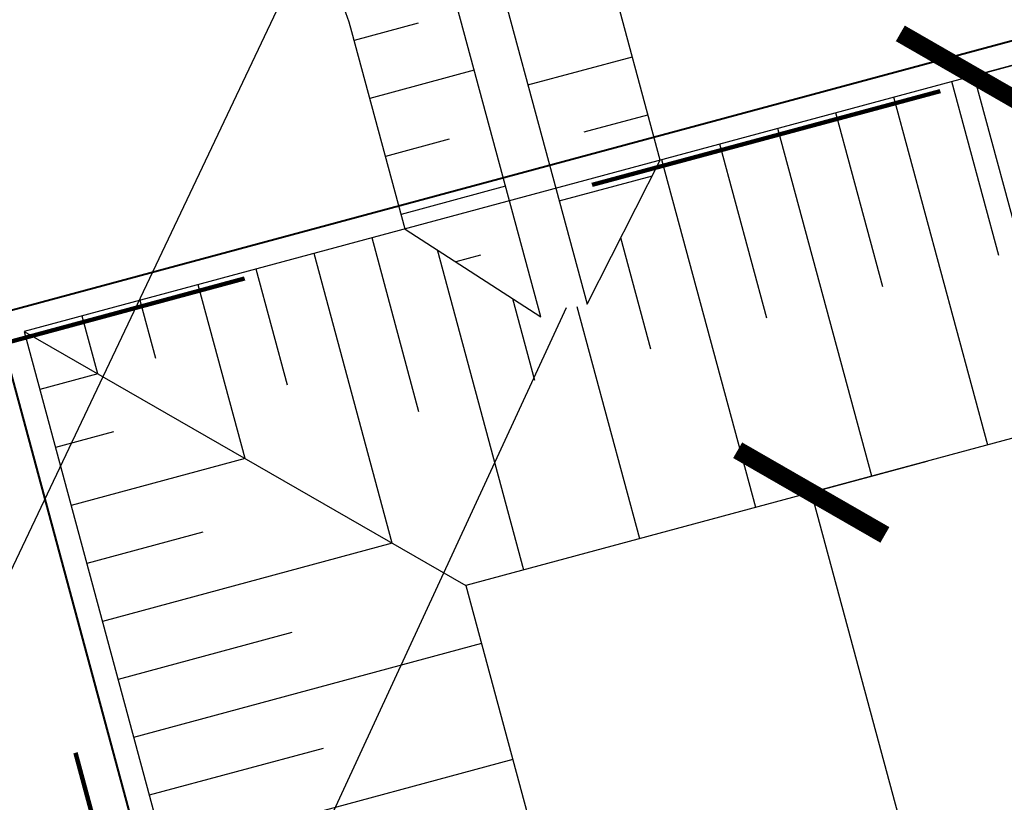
# Model space of a CAD drawing. Header units: metres. Extents: x 7457881 to 7459006, y 5635870 to 5636188.
# Tile 7 of 256: x 7457972.27 to 7457980.47, y 5636002.54 to 5636009.06. Entities that reach past the tile are written whole.
import ezdxf
from ezdxf import colors
from ezdxf.entities.mleader import LeaderData, LeaderLine
from ezdxf.math import Vec2, Vec3

# ---------------------------------------------------------------- set-up
doc = ezdxf.new("R2010")
doc.units = ezdxf.units.M
doc.linetypes.add('2', pattern=[1, 0.5, -0.5])
for name, color, linetype in [('_____Kreskowanie zieleń', 3, 'ByLayer'), ('_____Kreskowanie zjazdy', 212, 'ByLayer'), ('_____Opisy', 1, 'Continuous')]:
    doc.layers.add(name, color=color, linetype=linetype)
for name, color, linetype, lineweight in [('_____Rów', 88, 'Continuous', 30), ('_____Zakres opracowania', 6, '2', 100), ('_____Zjazd', 212, 'Continuous', 40)]:
    doc.layers.add(name, color=color, linetype=linetype, lineweight=lineweight)
doc.styles.add('Legend', font='calibri.ttf')
doc.linetypes.add('FENCELINE4', pattern='A,8,-0.5,[147,AAA.SHX,S=1,R=0,X=0,Y=0],-1.5', length=10)
doc.dimstyles.new('Sytuacja 1_500', dxfattribs={"dimtxt": 1, "dimasz": 1, "dimexe": 1, "dimexo": 0.5, "dimtad": 1, "dimtxsty": 'Legend', "dimblk": 'ARCHTICK', "dimcen": 2.5, "dimclrd": 256, "dimclre": 256, "dimclrt": 256, "dimazin": 0, "dimtfac": 1, "dimtmove": 0, "dimatfit": 3, "dimldrblk": 'NONE', "dimfxl": 0, "dimlwd": -1, "dimlwe": -1, "dimarcsym": 0})

# ---------------------------------------------------------------- blocks, each defined once
blk = doc.blocks.new('_None')
blk = doc.blocks.new('_ArchTick')
at = {"color": 0, "linetype": 'ByBlock', "transparency": 16777216, "const_width": 0.15}
blk.add_lwpolyline([(-0.5, -0.5), (0.5, 0.5)], dxfattribs=at)
blk = doc.blocks.new('*D8033')
at = {"layer": '_____Opisy'}
for p, q in [((7457978.861277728, 5636005.121603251), (7457979.826805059, 5636005.38190495)), ((7457978.861277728, 5636005.121603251), (7457983.546708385, 5635987.742111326)), ((7457983.546708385, 5635987.742111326), (7457984.512235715, 5635988.002413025))]:
    blk.add_line(p, q, dxfattribs=at)
at = {"layer": 'Defpoints', "color": 0}
for p in [(7457978.847143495, 5636005.117792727), (7457983.546708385, 5635987.742111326), (7457983.532574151, 5635987.738300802)]:
    blk.add_point(p, dxfattribs=at)
at = {"layer": '_____Opisy', "linetype": 'ByBlock'}
for p, rotation in [((7457978.861277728, 5636005.121603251), 105.0879648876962), ((7457983.546708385, 5635987.742111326), 285.0879648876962)]:
    blk.add_blockref('_ArchTick', p, dxfattribs=dict(at, rotation=rotation))
at = {"layer": '_____Opisy', "insert": (7457982.302094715, 5635996.727900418), "char_height": 1, "attachment_point": 5, "rotation": 285.0879648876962, "style": 'Legend'}
blk.add_mtext('18', dxfattribs=at)
blk = doc.blocks.new('*D8034')
at = {"layer": '_____Opisy'}
for p, q in [((7457980.215662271, 5636008.593849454), (7457981.1811896, 5636008.854151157)), ((7457980.215662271, 5636008.593849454), (7457986.462903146, 5635985.421193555)), ((7457986.462903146, 5635985.421193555), (7457987.428430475, 5635985.681495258))]:
    blk.add_line(p, q, dxfattribs=at)
at = {"layer": 'Defpoints', "color": 0}
for p in [(7457979.78431498, 5636008.477560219), (7457986.462903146, 5635985.421193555), (7457986.031555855, 5635985.30490432)]:
    blk.add_point(p, dxfattribs=at)
at = {"layer": '_____Opisy', "linetype": 'ByBlock'}
for p, rotation in [((7457980.215662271, 5636008.593849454), 105.0879648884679), ((7457986.462903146, 5635985.421193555), 285.0879648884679)]:
    blk.add_blockref('_ArchTick', p, dxfattribs=dict(at, rotation=rotation))
at = {"layer": '_____Opisy', "insert": (7457984.432556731, 5635997.302263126), "char_height": 1, "attachment_point": 5, "rotation": 285.08796488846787, "style": 'Legend'}
blk.add_mtext('24', dxfattribs=at)

msp = doc.modelspace()

# ---------------------------------------------------------------- hatches: boundary and pattern name
at = {"layer": '_____Kreskowanie zjazdy', "transparency": 33554687}
h = msp.add_hatch(dxfattribs=at)
h.set_pattern_fill('ANSI37', color=256, scale=0.1)
h.set_pattern_definition([(29.48735494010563, (536.1551285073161, 106.080959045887), (-0.1562834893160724, 0.2763724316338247), []), (119.4873549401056, (536.1551285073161, 106.080959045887), (-0.2763724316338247, -0.1562834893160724), [])])
h.paths.add_polyline_path([(7457967.210477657, 5636008.09645413), (7457969.623477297, 5636008.750237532), (7457969.218131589, 5636010.246297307), (7457970.266604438, 5636012.074065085), (7457966.414174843, 5636011.03546788)])
h.paths.add_polyline_path([(7457973.9553214, 5636018.247043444), (7457973.625234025, 5636019.471424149), (7457971.212990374, 5636018.81482902), (7457971.281201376, 5636018.561816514), (7457971.104894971, 5636018.255359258), (7457970.575975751, 5636017.335987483), (7457973.955321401, 5636018.247043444)])
h.paths.add_polyline_path([(7457977.320644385, 5636019.154318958), (7457976.411789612, 5636019.686073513), (7457976.108838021, 5636019.863325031), (7457976.040314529, 5636020.117496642), (7457976.037477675, 5636020.12801928), (7457973.626652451, 5636019.466162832), (7457973.955321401, 5636018.247043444), (7457977.320644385, 5636019.154318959)])
h.paths.add_polyline_path([(7457979.77669103, 5636013.861162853), (7457980.701738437, 5636013.330522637), (7457980.740783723, 5636013.185693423), (7457983.15396508, 5636013.83952606), (7457982.722467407, 5636015.432108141), (7457978.855499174, 5636014.389591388)])
h.paths.add_polyline_path([(7457983.15396508, 5636013.839526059), (7457980.740783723, 5636013.185693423), (7457981.813913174, 5636009.2318712), (7457984.226170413, 5636009.882204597), (7457983.15396508, 5636013.83952606)])
h.paths.add_polyline_path([(7457984.229258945, 5636009.88303725), (7457986.63999064, 5636010.532959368), (7457985.56696472, 5636014.493309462), (7457983.15396508, 5636013.83952606), (7457984.226170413, 5636009.882204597)], is_closed=False)
h.paths.add_polyline_path([(7457983.15396508, 5636013.83952606), (7457985.566964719, 5636014.493309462), (7457985.527737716, 5636014.638089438), (7457986.052636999, 5636015.553128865), (7457986.579740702, 5636016.472011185), (7457982.722467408, 5636015.432108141)])
h.paths.add_polyline_path([(7457962.552062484, 5636009.994260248), (7457963.473254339, 5636009.465831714), (7457964.392132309, 5636008.938730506), (7457964.797478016, 5636007.44267073), (7457967.210477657, 5636008.09645413), (7457966.414174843, 5636011.03546788), (7457962.552063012, 5636009.994260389)])
h.paths.add_polyline_path([(7457991.513910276, 5636017.025462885), (7457992.438957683, 5636016.494822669), (7457992.478184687, 5636016.350042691), (7457994.891184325, 5636017.003826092), (7457994.459686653, 5636018.596408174), (7457990.592718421, 5636017.55389142)])
h.paths.add_polyline_path([(7457992.478184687, 5636016.350042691), (7457992.843482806, 5636015.001791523), (7457992.84430339, 5636014.998762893), (7457995.257303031, 5636015.65254629), (7457994.891184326, 5636017.003826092)])
h.paths.add_polyline_path([(7457994.891184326, 5636017.003826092), (7457995.257302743, 5636015.652546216), (7457997.67030267, 5636016.306329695), (7457997.304183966, 5636017.657609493), (7457994.891184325, 5636017.003826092)])
h.paths.add_polyline_path([(7457994.891184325, 5636017.003826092), (7457997.304183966, 5636017.657609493), (7457997.264956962, 5636017.80238947), (7457997.789856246, 5636018.717428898), (7457998.316959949, 5636019.636311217), (7457994.459686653, 5636018.596408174)])
h.paths.add_polyline_path([(7457992.846805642, 5636023.340100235), (7457991.937950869, 5636023.87185479), (7457991.634999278, 5636024.049106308), (7457991.564596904, 5636024.310247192), (7457989.15112041, 5636023.658224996), (7457989.481482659, 5636022.432824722), (7457992.846805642, 5636023.340100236)])
h.paths.add_polyline_path([(7457989.481482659, 5636022.432824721), (7457989.15112041, 5636023.658224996), (7457986.737643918, 5636023.006202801), (7457986.807362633, 5636022.747597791), (7457986.631056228, 5636022.441140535), (7457986.102137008, 5636021.521768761), (7457989.481482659, 5636022.432824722)])
h.paths.add_polyline_path([(7457999.330904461, 5636026.41058426), (7457997.189999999, 5636025.829999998), (7457997.127064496, 5636025.812997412), (7457997.198254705, 5636025.548934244), (7457997.0219483, 5636025.242476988), (7457996.49302908, 5636024.323105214), (7458003.237697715, 5636026.141436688), (7458002.328842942, 5636026.673191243), (7458002.025891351, 5636026.850442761), (7458001.952807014, 5636027.121531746)])
h.paths.add_polyline_path([(7458019.815268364, 5636031.93348513), (7458017.401324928, 5636031.283194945), (7458017.473608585, 5636031.015075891), (7458017.29730218, 5636030.708618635), (7458016.768382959, 5636029.78924686), (7458023.513051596, 5636031.607578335), (7458022.604196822, 5636032.13933289), (7458022.30124523, 5636032.316584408), (7458022.229211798, 5636032.583775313), (7458019.815268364, 5636031.933485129)])
h.paths.add_polyline_path([(7458022.132351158, 5636022.89793499), (7458022.133171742, 5636022.89490636), (7458024.546171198, 5636023.548689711), (7458026.959171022, 5636024.202473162), (7458026.553825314, 5636025.698532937), (7458027.078724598, 5636026.613572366), (7458027.605828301, 5636027.532454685), (7458019.881586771, 5636025.450034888), (7458020.802778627, 5636024.921606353), (7458021.727826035, 5636024.390966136)])
h.paths.add_polyline_path([(7458042.41525468, 5636030.748229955), (7458043.340302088, 5636030.217589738), (7458043.744827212, 5636028.724558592), (7458043.745647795, 5636028.721529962), (7458046.158647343, 5636029.375313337), (7458048.571647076, 5636030.029096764), (7458048.166301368, 5636031.525156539), (7458048.691200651, 5636032.440195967), (7458049.218304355, 5636033.359078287), (7458041.494062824, 5636031.27665849)])
h.paths.add_polyline_path([(7458054.359855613, 5636039.923734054), (7458053.451000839, 5636040.455488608), (7458053.148049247, 5636040.632740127), (7458053.0756614, 5636040.901245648), (7458050.661932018, 5636040.25016149), (7458048.248202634, 5636039.599077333), (7458048.320412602, 5636039.33123161), (7458048.144106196, 5636039.024774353), (7458047.615186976, 5636038.105402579)])
h.paths.add_polyline_path([(7458067.218448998, 5636043.390351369), (7458066.309594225, 5636043.922105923), (7458066.006642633, 5636044.099357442), (7458065.931350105, 5636044.378637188), (7458063.518251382, 5636043.725213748), (7458061.105152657, 5636043.071790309), (7458061.179005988, 5636042.797848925), (7458061.002699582, 5636042.491391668), (7458060.473780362, 5636041.572019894)])
h.paths.add_polyline_path([(7458059.687611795, 5636035.404777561), (7458060.612659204, 5636034.874137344), (7458061.017184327, 5636033.381106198), (7458061.018004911, 5636033.378077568), (7458063.431004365, 5636034.031860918), (7458065.844004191, 5636034.68564437), (7458065.438658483, 5636036.181704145), (7458065.963557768, 5636037.096743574), (7458066.49066147, 5636038.015625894), (7458058.76641994, 5636035.933206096)])
h.paths.add_polyline_path([(7458080.067168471, 5636046.854306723), (7458079.158313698, 5636047.386061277), (7458078.855362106, 5636047.563312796), (7458078.780360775, 5636047.841512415), (7458076.366267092, 5636047.191779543), (7458073.952173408, 5636046.542046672), (7458074.027725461, 5636046.261804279), (7458073.851419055, 5636045.955347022), (7458073.322499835, 5636045.035975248)])
h.paths.add_polyline_path([(7458080.63002973, 5636041.050756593), (7458081.555077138, 5636040.520116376), (7458081.959602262, 5636039.02708523), (7458081.960422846, 5636039.024056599), (7458084.373422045, 5636039.677839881), (7458086.786422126, 5636040.331623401), (7458086.381076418, 5636041.827683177), (7458086.905975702, 5636042.742722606), (7458087.433079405, 5636043.661604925), (7458079.708837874, 5636041.579185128)])
h.paths.add_polyline_path([(7458095.580610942, 5636045.858141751), (7458096.501802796, 5636045.329713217), (7458097.426850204, 5636044.799073), (7458097.831375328, 5636043.306041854), (7458097.832195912, 5636043.303013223), (7458100.245195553, 5636043.956796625), (7458102.658195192, 5636044.610580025), (7458102.252849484, 5636046.106639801), (7458102.777748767, 5636047.021679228), (7458103.304852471, 5636047.940561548)])
h.paths.add_polyline_path([(7458111.565500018, 5636050.167593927), (7458112.486691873, 5636049.639165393), (7458113.411739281, 5636049.108525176), (7458113.816264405, 5636047.61549403), (7458113.817084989, 5636047.612465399), (7458116.230084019, 5636048.266248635), (7458118.643084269, 5636048.920032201), (7458118.237738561, 5636050.416091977), (7458118.762637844, 5636051.331131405), (7458119.289741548, 5636052.250013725)])
h.paths.add_polyline_path([(7458120.065784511, 5636057.637748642), (7458119.156929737, 5636058.169503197), (7458118.853978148, 5636058.346754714), (7458118.790514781, 5636058.582156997), (7458116.375966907, 5636057.934108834), (7458113.961419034, 5636057.28606067), (7458114.026341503, 5636057.045246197), (7458113.850035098, 5636056.738788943), (7458113.321115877, 5636055.819417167), (7458120.06578451, 5636057.637748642)])
h.paths.add_polyline_path([(7458143.711283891, 5636064.012465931), (7458142.802429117, 5636064.544220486), (7458142.499477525, 5636064.721472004), (7458142.438285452, 5636064.948449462), (7458140.024943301, 5636064.295928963), (7458137.611601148, 5636063.643408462), (7458137.67184088, 5636063.419963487), (7458137.495534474, 5636063.113506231), (7458136.966615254, 5636062.194134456)])
h.paths.add_polyline_path([(7458166.224959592, 5636064.129822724), (7458167.144861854, 5636063.602133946), (7458167.550207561, 5636062.10607417), (7458169.963207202, 5636062.759857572), (7458172.376206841, 5636063.413640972), (7458171.970861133, 5636064.909700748), (7458172.498549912, 5636065.82960301), (7458173.026314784, 5636066.749637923), (7458165.304792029, 5636064.657663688)])
h.paths.add_polyline_path([(7458177.98474873, 5636067.316045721), (7458178.904783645, 5636066.788280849), (7458179.310129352, 5636065.292221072), (7458181.723128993, 5636065.946004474), (7458184.136128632, 5636066.599787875), (7458183.730782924, 5636068.09584765), (7458184.258547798, 5636069.015882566), (7458184.78631267, 5636069.935917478), (7458177.06471382, 5636067.843810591)])
h.paths.add_polyline_path([(7458196.621195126, 5636072.36544528), (7458197.541230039, 5636071.837680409), (7458197.946575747, 5636070.341620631), (7458200.355875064, 5636070.99440146), (7458202.772575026, 5636071.649187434), (7458202.367229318, 5636073.14524721), (7458202.894994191, 5636074.065282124), (7458203.422759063, 5636074.985317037), (7458195.701160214, 5636072.89321015)])
h.paths.add_polyline_path([(7458153.398729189, 5636060.668861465), (7458154.323776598, 5636060.138221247), (7458154.728301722, 5636058.645190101), (7458154.729122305, 5636058.642161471), (7458157.142121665, 5636059.295944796), (7458159.555121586, 5636059.949728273), (7458159.149775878, 5636061.445788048), (7458159.674675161, 5636062.360827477), (7458160.201778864, 5636063.279709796), (7458152.477537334, 5636061.197289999)])
h.paths.add_polyline_path([(7458138.704722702, 5636056.707425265), (7458139.62977011, 5636056.176785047), (7458140.034295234, 5636054.683753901), (7458140.035115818, 5636054.680725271), (7458142.448115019, 5636055.334508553), (7458144.861115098, 5636055.988292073), (7458144.45576939, 5636057.484351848), (7458144.980668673, 5636058.399391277), (7458145.507772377, 5636059.318273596), (7458137.783530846, 5636057.235853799)])
h.paths.add_polyline_path([(7458196.338090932, 5636078.246055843), (7458195.41805602, 5636078.773820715), (7458195.111377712, 5636078.94974234), (7458195.04911129, 5636079.179556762), (7458192.635883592, 5636078.526615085), (7458190.222655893, 5636077.873673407), (7458190.285378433, 5636077.642175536), (7458190.109456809, 5636077.335497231), (7458189.581691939, 5636076.415462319)])
h.paths.add_polyline_path([(7458225.469417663, 5636086.138961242), (7458224.549382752, 5636086.666726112), (7458224.242704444, 5636086.842647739), (7458224.174995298, 5636087.092550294), (7458221.763691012, 5636086.432509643), (7458219.352386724, 5636085.772468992), (7458219.416705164, 5636085.535080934), (7458219.24078354, 5636085.228402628), (7458218.71301867, 5636084.308367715), (7458225.469417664, 5636086.138961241)])
h.paths.add_polyline_path([(7458217.911542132, 5636078.910939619), (7458218.831577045, 5636078.383174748), (7458219.751611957, 5636077.855409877), (7458220.156957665, 5636076.3593501), (7458222.566256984, 5636077.012130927), (7458224.982956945, 5636077.666916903), (7458224.577611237, 5636079.162976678), (7458225.105376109, 5636080.083011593), (7458225.633140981, 5636081.003046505), (7458217.911542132, 5636078.91093962)])
h.paths.add_polyline_path([(7458240.650640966, 5636090.252195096), (7458239.730606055, 5636090.779959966), (7458239.423927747, 5636090.955881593), (7458239.346927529, 5636091.240075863), (7458236.935319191, 5636090.581157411), (7458234.523710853, 5636089.922238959), (7458234.597928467, 5636089.648314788), (7458234.422006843, 5636089.341636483), (7458233.894241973, 5636088.421601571)])
h.paths.add_polyline_path([(7458242.627582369, 5636085.607557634), (7458243.54761728, 5636085.079792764), (7458244.467652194, 5636084.552027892), (7458244.872997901, 5636083.055968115), (7458247.285997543, 5636083.709751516), (7458249.698997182, 5636084.363534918), (7458249.293651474, 5636085.859594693), (7458249.821416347, 5636086.779629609), (7458250.349181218, 5636087.69966452), (7458242.627582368, 5636085.607557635)])
h.paths.add_polyline_path([(7458265.464331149, 5636091.017955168), (7458266.384366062, 5636090.490190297), (7458266.789711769, 5636088.994130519), (7458269.199011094, 5636089.64691135), (7458271.615711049, 5636090.301697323), (7458271.210365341, 5636091.797757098), (7458271.738130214, 5636092.717792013), (7458272.265895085, 5636093.637826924), (7458264.544296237, 5636091.545720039)])
h.paths.add_polyline_path([(7458279.315840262, 5636094.770913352), (7458280.235875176, 5636094.243148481), (7458280.641220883, 5636092.747088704), (7458283.05052021, 5636093.399869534), (7458285.467220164, 5636094.054655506), (7458285.061874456, 5636095.550715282), (7458285.589639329, 5636096.470750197), (7458286.1174042, 5636097.390785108), (7458278.395805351, 5636095.298678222)])
h.paths.add_polyline_path([(7458294.131048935, 5636098.784978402), (7458295.051083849, 5636098.25721353), (7458295.456429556, 5636096.761153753), (7458297.869429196, 5636097.414937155), (7458300.282428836, 5636098.068720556), (7458299.877083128, 5636099.564780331), (7458300.404848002, 5636100.484815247), (7458300.932612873, 5636101.404850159), (7458293.211014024, 5636099.312743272)])
h.paths.add_polyline_path([(7458322.337822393, 5636106.427383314), (7458323.257857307, 5636105.899618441), (7458323.660374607, 5636104.413997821), (7458326.072992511, 5636105.069190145), (7458328.485610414, 5636105.724382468), (7458328.083856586, 5636107.207185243), (7458328.61162146, 5636108.127220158), (7458329.139386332, 5636109.04725507), (7458321.417787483, 5636106.955148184)])
h.paths.add_polyline_path([(7458353.205120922, 5636115.647068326), (7458354.160179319, 5636115.185697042), (7458354.67036829, 5636113.721922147), (7458357.031073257, 5636114.54473011), (7458359.391800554, 5636115.367545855), (7458358.881611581, 5636116.831320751), (7458359.342982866, 5636117.786379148), (7458359.804354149, 5636118.741437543), (7458352.250062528, 5636116.108439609)])
h.paths.add_polyline_path([(7458372.2494812, 5636122.500621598), (7458373.217190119, 5636122.002954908), (7458374.182484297, 5636121.506530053), (7458374.693394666, 5636120.040685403), (7458377.09473592, 5636120.746940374), (7458379.496077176, 5636121.453195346), (7458378.986197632, 5636122.916082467), (7458379.458421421, 5636123.834317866), (7458379.931826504, 5636124.754850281), (7458372.2494812, 5636122.500621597)])
h.paths.add_polyline_path([(7458387.143699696, 5636127.075370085), (7458388.212238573, 5636126.84405786), (7458388.568190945, 5636126.346259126), (7458391.148200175, 5636127.036228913), (7458393.728209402, 5636127.726198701), (7458392.279469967, 5636129.752258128), (7458392.329055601, 5636130.177395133), (7458392.406125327, 5636130.838175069), (7458392.53685578, 5636131.959031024, -0.05980288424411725), (7458386.040775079, 5636127.314125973), (7458387.143699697, 5636127.075370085)])
h.paths.add_polyline_path([(7458331.540187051, 5636108.143685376), (7458331.945961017, 5636106.684574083), (7458334.354215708, 5636107.35562622), (7458336.762470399, 5636108.026678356), (7458336.357275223, 5636109.48370839), (7458337.39613431, 5636111.346261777), (7458333.765921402, 5636110.309348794), (7458329.690493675, 5636109.196573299), (7458330.615360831, 5636108.670117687)])
h.paths.add_polyline_path([(7457984.22695191, 5636009.882415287, -0.007732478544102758), (7457984.207988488, 5636009.957347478, -0.007725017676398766), (7457984.229258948, 5636009.883037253)], is_closed=False, flags=16)

# ---------------------------------------------------------------- linework, layer by layer
at = {"layer": '_____Kreskowanie zieleń'}
for p, q in [((7457975.587248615, 5636009.030376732), (7457975.056161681, 5636008.887198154)), ((7457976.502490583, 5636008.51677605), (7457977.371418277, 5636008.751034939)), ((7457976.055334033, 5636008.638718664), (7457975.186312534, 5636008.404434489)), ((7457980.422505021, 5636007.096058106), (7457980.032052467, 5636008.5443491)), ((7457980.330193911, 5636005.517616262), (7457979.549288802, 5636008.41419825)), ((7457976.970576, 5636008.125117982), (7457977.501569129, 5636008.268271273)), ((7457979.456977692, 5636006.835756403), (7457979.066525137, 5636008.284047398)), ((7457979.364666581, 5636005.257314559), (7457978.583761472, 5636008.153896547)), ((7457975.847550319, 5636008.064849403), (7457975.316463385, 5636007.921670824)), ((7457978.491450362, 5636006.575454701), (7457978.100997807, 5636008.023745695)), ((7457978.399139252, 5636004.997012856), (7457977.618234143, 5636007.893594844)), ((7457976.762792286, 5636007.551248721), (7457977.537982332, 5636007.760236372)), ((7457976.315635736, 5636007.673191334), (7457975.446614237, 5636007.438907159)), ((7457975.594868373, 5636005.794549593), (7457975.204415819, 5636007.242840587)), ((7457977.525923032, 5636006.315152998), (7457977.275711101, 5636007.243254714)), ((7457975.372406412, 5636004.698871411), (7457974.721652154, 5636007.112689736)), ((7457976.468084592, 5636004.476409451), (7457975.74939574, 5636007.142215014)), ((7457976.107852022, 5636007.099322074), (7457975.901533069, 5636007.04369944)), ((7457974.499190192, 5636006.017011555), (7457974.238888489, 5636006.982538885)), ((7457974.14657738, 5636005.404097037), (7457973.756124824, 5636006.852388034)), ((7457973.403512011, 5636006.239473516), (7457973.273361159, 5636006.722237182)), ((7457976.560395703, 5636006.054851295), (7457976.376771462, 5636006.735961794)), ((7457977.433611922, 5636004.736711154), (7457976.91299745, 5636006.667806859)), ((7457972.920748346, 5636006.109322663), (7457972.790597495, 5636006.592086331)), ((7457972.920748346, 5636006.109322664), (7457972.437984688, 5636005.979171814)), ((7457973.050899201, 5636005.626559), (7457972.568135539, 5636005.49640815)), ((7457974.146577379, 5636005.404097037), (7457972.698286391, 5636005.013644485)), ((7457973.793964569, 5636004.791182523), (7457972.828437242, 5636004.53088082)), ((7457975.372406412, 5636004.698871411), (7457972.958588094, 5636004.048117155)), ((7457974.537029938, 5636003.955806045), (7457973.088738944, 5636003.56535349)), ((7457976.115471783, 5636003.863494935), (7457973.218889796, 5636003.082589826)), ((7457974.79733164, 5636002.990278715), (7457973.349040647, 5636002.599826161)), ((7457976.375773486, 5636002.897967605), (7457973.479191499, 5636002.117062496))]:
    msp.add_line(p, q, dxfattribs=at)
at = {"layer": '_____Rów'}
for p, q in [((7457976.994967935, 5636006.689861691), (7457977.603640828, 5636007.889660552)), ((7457975.479480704, 5636007.316996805), (7457976.608757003, 5636006.58574101)), ((7457972.307833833, 5636006.461935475), (7457975.985320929, 5636004.346258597))]:
    msp.add_line(p, q, dxfattribs=at)
for points in [[(7457979.638292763, 5636012.684577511), (7457976.633003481, 5636011.874365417, 0.414213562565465), (7457975.927777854, 5636010.648536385), (7457976.995014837, 5636006.689874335)], [(7457977.603640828, 5636007.889660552), (7457977.161127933, 5636009.531057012, -0.414213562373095), (7457978.360011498, 5636011.614966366), (7457979.623767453, 5636011.955669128)], [(7457976.608803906, 5636006.585753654), (7457975.541566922, 5636010.544415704, 0.4142135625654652), (7457974.31573789, 5636011.249641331), (7457971.264624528, 5636010.427075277)], [(7457975.479480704, 5636007.316996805), (7457975.036967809, 5636008.958393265, 0.4142135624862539), (7457972.953058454, 5636010.15727683), (7457970.770966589, 5636009.568994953)]]:
    msp.add_lwpolyline(points, format="xyb", dxfattribs=at)
msp.add_lwpolyline([(7457997.86562129, 5635988.495313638), (7457991.618380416, 5636011.667969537), (7457972.307833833, 5636006.461935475), (7457978.555074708, 5635983.289279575)], close=True, dxfattribs=at)
msp.add_lwpolyline([(7457994.188134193, 5635990.610990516), (7457989.502703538, 5636007.99048244), (7457975.985320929, 5636004.346258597), (7457980.670751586, 5635986.966766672), (7457994.188134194, 5635990.610990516)], dxfattribs=at)
at = {"layer": '_____Zakres opracowania', "color": 4, "ltscale": 6}
msp.add_lwpolyline([(7458405.973111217, 5636134.596792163, 0.3567119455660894), (7458402.150830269, 5636133.825653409, -0.1567474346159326), (7458382.795507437, 5636119.342169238), (7458363.586496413, 5636113.705673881), (7458354.046542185, 5636110.380586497, -0.01771679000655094), (7458333.167012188, 5636103.922179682), (7458165.316118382, 5636058.444291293), (7457964.113872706, 5636004.201096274), (7457959.688743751, 5636020.61506087), (7458160.884324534, 5636074.856459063), (7458160.877054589, 5636074.854494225), (7458328.721676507, 5636120.330683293, 0.0177170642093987), (7458348.451318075, 5636126.433420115), (7458357.991375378, 5636129.758543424), (7458376.556775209, 5636137.288894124, 0.1560359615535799), (7458386.591537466, 5636144.73124437, 0.3576070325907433), (7458385.965462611, 5636148.479960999)], format="xyb", dxfattribs=at)
at = {"layer": '_____Zakres opracowania', "ltscale": 6}
msp.add_lwpolyline([(7458039.842874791, 5636027.672610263), (7458009.249467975, 5636019.424769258), (7457991.346269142, 5636014.598149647), (7457998.478535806, 5635988.142700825), (7457978.202461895, 5635982.676365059), (7457971.070195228, 5636009.131813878), (7457962.825678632, 5636006.909130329), (7457960.319631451, 5636015.875920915), (7457966.600000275, 5636017.570000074), (7457980.200000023, 5636021.240000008), (7457997.189999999, 5636025.829999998), (7458001.910000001, 5636027.110000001), (7458031.050000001, 5636034.96)], dxfattribs=at)
at = {"layer": '_____Zjazd', "color": 3, "linetype": 'FENCELINE4'}
msp.add_lwpolyline([(7457981.813913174, 5636009.2318712), (7457972.062668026, 5636006.602980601), (7457978.414029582, 5635983.044113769), (7457998.110787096, 5635988.354268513), (7457991.759425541, 5636011.913135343), (7457986.640746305, 5636010.530170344)], dxfattribs=at)

# ---------------------------------------------------------------- dimensions: what is measured, and where the dimension line sits
at = {"layer": '_____Opisy'}
for p1, p2, distance, picture, middle in [((7457979.78431498, 5636008.477560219), (7457986.031555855, 5635985.30490432), 0.4467478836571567, '*D8034', (7457984.432556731, 5635997.302263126)), ((7457978.847143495, 5636005.117792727), (7457983.532574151, 5635987.738300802), 0.014638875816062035, '*D8033', (7457982.302094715, 5635996.727900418))]:
    dim = msp.add_aligned_dim(p1=p1, p2=p2, distance=distance, dimstyle='Sytuacja 1_500', dxfattribs=at)
    dim.commit()
    dim.dimension.update_dxf_attribs({"geometry": picture, "text_midpoint": middle})

# ---------------------------------------------------------------- leaders
at = {"layer": '_____Rów', "lineweight": -3}
ml = msp.add_multileader_mtext('Standard', dxfattribs=at)
ml.set_content('Początek rowu do zbiornika\\PKM 0+448,1\\Prz.: 255,58 ', color=256, style='Legend')
ml.set_leader_properties(color=256)
ml.set_arrow_properties(name='NONE')
ml.build(insert=Vec2(0, 0))
ml.multileader.update_dxf_attribs({"dogleg_length": 1, "arrow_head_size": 1})
ctx = ml.context
ctx.base_point, ctx.char_height, ctx.arrow_head_size, ctx.plane_origin, ctx.plane_x_axis, ctx.plane_y_axis = Vec3(7457947.210498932, 5635991.540165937), 1, 1, Vec3(7458066.305915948, 5636132.784885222), Vec3(0.9656380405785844, 0.259890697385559), Vec3(-0.259890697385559, 0.9656380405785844)
ctx.text_align_type = 2
notes = []
notes.append((ctx, [(0, (1, 1, 0), (7457968.82147828, 5635997.356519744), (-0.9656380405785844, -0.259890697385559), 1, [(0, [(7457975.530089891, 5636011.5021904)], 0, [])])]))
ctx.mtext.insert, ctx.mtext.text_direction, ctx.mtext.alignment, ctx.mtext.flow_direction = Vec3(7457965.756334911, 5635997.201912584), Vec3(0.9656380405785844, 0.259890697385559), 3, 5
ml = msp.add_multileader_mtext('Standard', dxfattribs=at)
ml.set_content('Włączenie rowu do zbiornika\\Prz.: 255,48', color=256, style='Legend')
ml.set_leader_properties(color=256)
ml.set_arrow_properties(name='NONE')
ml.build(insert=Vec2(0, 0))
ml.multileader.update_dxf_attribs({"dogleg_length": 1, "arrow_head_size": 1})
ctx = ml.context
ctx.base_point, ctx.char_height, ctx.arrow_head_size, ctx.plane_origin, ctx.plane_x_axis, ctx.plane_y_axis = Vec3(7457947.680734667, 5635986.320882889), 1, 1, Vec3(7458067.704649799, 5636127.815497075), Vec3(0.9656380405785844, 0.2598906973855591), Vec3(-0.2598906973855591, 0.9656380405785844)
ctx.text_align_type = 2
notes.append((ctx, [(0, (1, 1, 0), (7457970.220212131, 5635992.387131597), (-0.9656380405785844, -0.2598906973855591), 1, [(0, [(7457976.820761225, 5636006.659880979)], 0, [])])]))
ctx.mtext.insert, ctx.mtext.text_direction, ctx.mtext.rotation, ctx.mtext.alignment, ctx.mtext.flow_direction = Vec3(7457967.155068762, 5635992.232524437), Vec3(0.9656380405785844, 0.2598906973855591), 2.104452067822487, 3, 5
for ctx, leaders in notes:
    for number, flags, end, landing, length, lines in leaders:
        leader = LeaderData()
        leader.index, (leader.has_last_leader_line, leader.has_dogleg_vector, leader.attachment_direction) = number, flags
        leader.last_leader_point, leader.dogleg_vector, leader.dogleg_length = Vec3(end), Vec3(landing), length
        for number, points, colour, breaks in lines:
            line = LeaderLine()
            line.index, line.vertices, line.color, line.breaks = number, Vec3.list(points), colors.encode_raw_color(colour), breaks
            leader.lines.append(line)
        ctx.leaders.append(leader)

doc.saveas('drawing.dxf')
